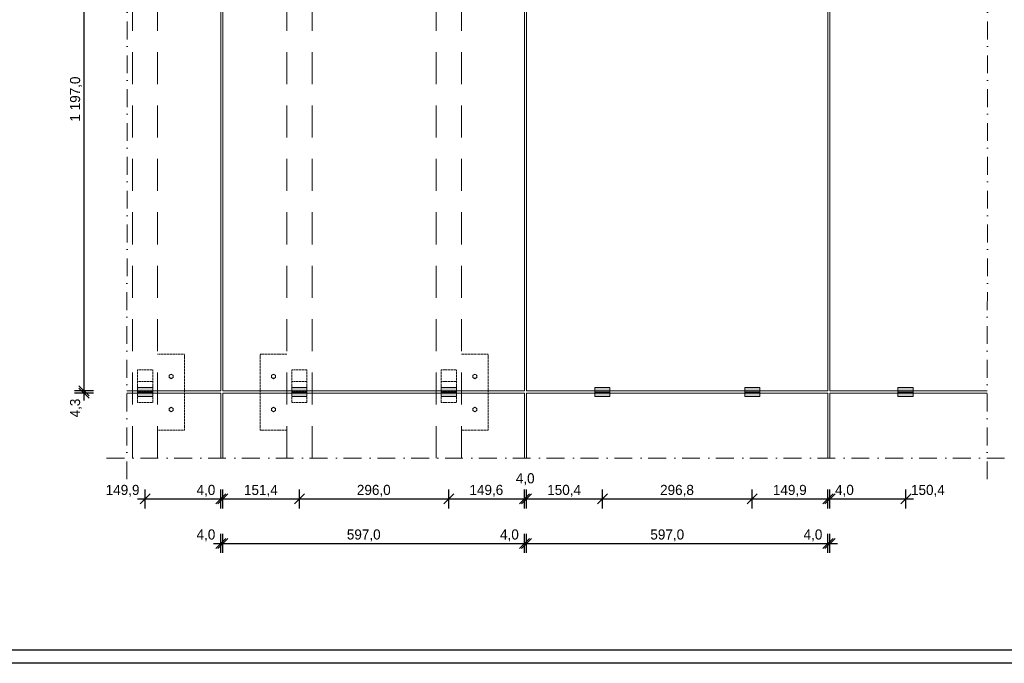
# Model space of a CAD drawing. Extents: x -106507 to -42801, y 48734 to 74234.
# Tile 22 of 69: x -74659 to -55164, y 48734 to 61484. Entities that reach past the tile are written whole.
import ezdxf

# ---------------------------------------------------------------- set-up
doc = ezdxf.new("R2010")
doc.units = 0
doc.header["$MEASUREMENT"] = 0
for name, pattern in [('Dot & Dashed', [670.277762, 352.777767, -176.388884, 0, -141.111112]), ('Hidden Line', [30, 20, -10]), ('Przerywana długa', [1058.333302, 634.99999, -423.333311])]:
    doc.linetypes.add(name, pattern=pattern)
for name, color, linetype, lineweight, true_color in [('2D Drafting - General_Pen_No__2', 7, 'Continuous', 15, 0x7f7f7f), ('2D Drafting - General_Pen_No__5', 7, 'Continuous', 25, 0x40a5ff), ('2D Drafting - General_Pen_No__62', 7, 'Continuous', 20, 0xaaaaaa), ('Wymiarowanie_Pen_No__5', 7, 'Continuous', 25, 0x40a5ff)]:
    doc.layers.add(name, color=color, linetype=linetype, lineweight=lineweight, true_color=true_color)
doc.layers.add('Wymiarowanie', color=7, linetype='Continuous')
doc.styles.add('GENERATED_STYLE_3', font='txt')
doc.dimstyles.new('GENERATED_STYLE__5', dxfattribs={"dimtxt": 200, "dimasz": 190, "dimexe": 0.18, "dimexo": 0, "dimgap": 0.09, "dimtad": 1, "dimdec": 1, "dimlfac": 0.1, "dimzin": 0, "dimdsep": 46, "dimtxsty": 'GENERATED_STYLE_3', "dimblk": 'ARROWHEAD_6', "dimblk1": 'ARROWHEAD_6', "dimblk2": 'ARROWHEAD_6', "dimcen": 0.09, "dimclrd": 256, "dimclre": 256, "dimclrt": 256, "dimadec": 0, "dimazin": 0, "dimtfac": 1, "dimtdec": 4, "dimtmove": 0, "dimatfit": 3, "dimfxl": 0, "dimtolj": 1, "dimtzin": 0, "dimarcsym": 0})
doc.dimstyles.new('GENERATED_STYLE__6', dxfattribs={"dimtxt": 200, "dimasz": 190, "dimexe": 0.18, "dimexo": 0, "dimgap": 0.09, "dimtad": 1, "dimtih": 1, "dimtoh": 1, "dimdec": 1, "dimlfac": 0.1, "dimzin": 0, "dimdsep": 46, "dimtxsty": 'GENERATED_STYLE_3', "dimblk": 'ARROWHEAD_6', "dimblk1": 'ARROWHEAD_6', "dimblk2": 'ARROWHEAD_6', "dimcen": 0.09, "dimclrd": 256, "dimclre": 256, "dimclrt": 256, "dimadec": 0, "dimazin": 0, "dimtfac": 1, "dimtdec": 4, "dimtmove": 0, "dimatfit": 3, "dimfxl": 0, "dimtolj": 1, "dimtzin": 0, "dimarcsym": 0})

# ---------------------------------------------------------------- blocks, each defined once
blk = doc.blocks.new('*D145')
at = {"layer": 'Wymiarowanie_Pen_No__5', "linetype": 'Continuous'}
for p, q in [((-72075, 52092), (-72275, 51892)), ((-72175, 51804), (-72175, 52179)), ((-70775, 51892), (-70575, 52092)), ((-70535, 52092), (-70735, 51892)), ((-70675, 51804), (-70675, 52179)), ((-72325, 51992), (-72175, 51992)), ((-72175, 51992), (-70675, 51992))]:
    blk.add_line(p, q, dxfattribs=at)
at = {"layer": 'Wymiarowanie_Pen_No__5', "char_height": 200, "attachment_point": 7, "style": 'GENERATED_STYLE_3'}
for s, insert in [('{4,0}', (-64836, 52262)), ('{149,9}', (-72957, 52032)), ('{4,0}', (-71158, 52032)), ('{151,4}', (-70219, 52032)), ('{296,0}', (-67983, 52032)), ('{149,6}', (-65754, 52032)), ('{150,4}', (-64214, 52032)), ('{296,8}', (-61979, 52032)), ('{149,9}', (-59746, 52032)), ('{4,0}', (-58515, 52032)), ('{150,4}', (-57011, 52032))]:
    blk.add_mtext(s, dxfattribs=dict(at, insert=insert))
blk = doc.blocks.new('ARROWHEAD_6')
at = {"color": 0, "linetype": 'Continuous', "lineweight": 0}
for p, q in [((0, 0), (-1, 0)), ((-0.5, -0.5), (0.5, 0.5))]:
    blk.add_line(p, q, dxfattribs=at)
blk = doc.blocks.new('*D146')
at = {"layer": 'Wymiarowanie_Pen_No__5', "linetype": 'Continuous'}
for p, q in [((-70775, 51892), (-70575, 52092)), ((-70535, 52092), (-70735, 51892)), ((-70675, 51804), (-70675, 52179)), ((-70635, 51804), (-70635, 52179)), ((-70675, 51992), (-70635, 51992))]:
    blk.add_line(p, q, dxfattribs=at)
at = {"layer": 'Wymiarowanie_Pen_No__5', "char_height": 200, "attachment_point": 7, "style": 'GENERATED_STYLE_3'}
for s, insert in [('{4,0}', (-64836, 52262)), ('{149,9}', (-72957, 52032)), ('{4,0}', (-71158, 52032)), ('{151,4}', (-70219, 52032)), ('{296,0}', (-67983, 52032)), ('{149,6}', (-65754, 52032)), ('{150,4}', (-64214, 52032)), ('{296,8}', (-61979, 52032)), ('{149,9}', (-59746, 52032)), ('{4,0}', (-58515, 52032)), ('{150,4}', (-57011, 52032))]:
    blk.add_mtext(s, dxfattribs=dict(at, insert=insert))
blk = doc.blocks.new('*D147')
at = {"layer": 'Wymiarowanie_Pen_No__5', "linetype": 'Continuous'}
for p, q in [((-70775, 51892), (-70575, 52092)), ((-70535, 52092), (-70735, 51892)), ((-70635, 51804), (-70635, 52179)), ((-69021, 52092), (-69221, 51892)), ((-69121, 51804), (-69121, 52179)), ((-70635, 51992), (-69121, 51992))]:
    blk.add_line(p, q, dxfattribs=at)
at = {"layer": 'Wymiarowanie_Pen_No__5', "char_height": 200, "attachment_point": 7, "style": 'GENERATED_STYLE_3'}
for s, insert in [('{4,0}', (-64836, 52262)), ('{149,9}', (-72957, 52032)), ('{4,0}', (-71158, 52032)), ('{151,4}', (-70219, 52032)), ('{296,0}', (-67983, 52032)), ('{149,6}', (-65754, 52032)), ('{150,4}', (-64214, 52032)), ('{296,8}', (-61979, 52032)), ('{149,9}', (-59746, 52032)), ('{4,0}', (-58515, 52032)), ('{150,4}', (-57011, 52032))]:
    blk.add_mtext(s, dxfattribs=dict(at, insert=insert))
blk = doc.blocks.new('*D148')
at = {"layer": 'Wymiarowanie_Pen_No__5', "linetype": 'Continuous'}
for p, q in [((-69021, 52092), (-69221, 51892)), ((-69121, 51804), (-69121, 52179)), ((-66061, 52092), (-66261, 51892)), ((-66161, 51804), (-66161, 52179)), ((-69121, 51992), (-66161, 51992))]:
    blk.add_line(p, q, dxfattribs=at)
at = {"layer": 'Wymiarowanie_Pen_No__5', "char_height": 200, "attachment_point": 7, "style": 'GENERATED_STYLE_3'}
for s, insert in [('{4,0}', (-64836, 52262)), ('{149,9}', (-72957, 52032)), ('{4,0}', (-71158, 52032)), ('{151,4}', (-70219, 52032)), ('{296,0}', (-67983, 52032)), ('{149,6}', (-65754, 52032)), ('{150,4}', (-64214, 52032)), ('{296,8}', (-61979, 52032)), ('{149,9}', (-59746, 52032)), ('{4,0}', (-58515, 52032)), ('{150,4}', (-57011, 52032))]:
    blk.add_mtext(s, dxfattribs=dict(at, insert=insert))
blk = doc.blocks.new('*D149')
at = {"layer": 'Wymiarowanie_Pen_No__5', "linetype": 'Continuous'}
for p, q in [((-66061, 52092), (-66261, 51892)), ((-66161, 51804), (-66161, 52179)), ((-64765, 51892), (-64565, 52092)), ((-64525, 52092), (-64725, 51892)), ((-64665, 51804), (-64665, 52179)), ((-66161, 51992), (-64665, 51992))]:
    blk.add_line(p, q, dxfattribs=at)
at = {"layer": 'Wymiarowanie_Pen_No__5', "char_height": 200, "attachment_point": 7, "style": 'GENERATED_STYLE_3'}
for s, insert in [('{4,0}', (-64836, 52262)), ('{149,9}', (-72957, 52032)), ('{4,0}', (-71158, 52032)), ('{151,4}', (-70219, 52032)), ('{296,0}', (-67983, 52032)), ('{149,6}', (-65754, 52032)), ('{150,4}', (-64214, 52032)), ('{296,8}', (-61979, 52032)), ('{149,9}', (-59746, 52032)), ('{4,0}', (-58515, 52032)), ('{150,4}', (-57011, 52032))]:
    blk.add_mtext(s, dxfattribs=dict(at, insert=insert))
blk = doc.blocks.new('*D150')
at = {"layer": 'Wymiarowanie_Pen_No__5', "linetype": 'Continuous'}
for p, q in [((-64765, 51892), (-64565, 52092)), ((-64525, 52092), (-64725, 51892)), ((-64665, 51804), (-64665, 52179)), ((-64625, 51804), (-64625, 52179)), ((-64665, 51992), (-64625, 51992))]:
    blk.add_line(p, q, dxfattribs=at)
at = {"layer": 'Wymiarowanie_Pen_No__5', "char_height": 200, "attachment_point": 7, "style": 'GENERATED_STYLE_3'}
for s, insert in [('{4,0}', (-64836, 52262)), ('{149,9}', (-72957, 52032)), ('{4,0}', (-71158, 52032)), ('{151,4}', (-70219, 52032)), ('{296,0}', (-67983, 52032)), ('{149,6}', (-65754, 52032)), ('{150,4}', (-64214, 52032)), ('{296,8}', (-61979, 52032)), ('{149,9}', (-59746, 52032)), ('{4,0}', (-58515, 52032)), ('{150,4}', (-57011, 52032))]:
    blk.add_mtext(s, dxfattribs=dict(at, insert=insert))
blk = doc.blocks.new('*D151')
at = {"layer": 'Wymiarowanie_Pen_No__5', "linetype": 'Continuous'}
for p, q in [((-64765, 51892), (-64565, 52092)), ((-64525, 52092), (-64725, 51892)), ((-64625, 51804), (-64625, 52179)), ((-63021, 52092), (-63221, 51892)), ((-63121, 51804), (-63121, 52179)), ((-64625, 51992), (-63121, 51992))]:
    blk.add_line(p, q, dxfattribs=at)
at = {"layer": 'Wymiarowanie_Pen_No__5', "char_height": 200, "attachment_point": 7, "style": 'GENERATED_STYLE_3'}
for s, insert in [('{4,0}', (-64836, 52262)), ('{149,9}', (-72957, 52032)), ('{4,0}', (-71158, 52032)), ('{151,4}', (-70219, 52032)), ('{296,0}', (-67983, 52032)), ('{149,6}', (-65754, 52032)), ('{150,4}', (-64214, 52032)), ('{296,8}', (-61979, 52032)), ('{149,9}', (-59746, 52032)), ('{4,0}', (-58515, 52032)), ('{150,4}', (-57011, 52032))]:
    blk.add_mtext(s, dxfattribs=dict(at, insert=insert))
blk = doc.blocks.new('*D152')
at = {"layer": 'Wymiarowanie_Pen_No__5', "linetype": 'Continuous'}
for p, q in [((-63021, 52092), (-63221, 51892)), ((-63121, 51804), (-63121, 52179)), ((-60054, 52092), (-60254, 51892)), ((-60154, 51804), (-60154, 52179)), ((-63121, 51992), (-60154, 51992))]:
    blk.add_line(p, q, dxfattribs=at)
at = {"layer": 'Wymiarowanie_Pen_No__5', "char_height": 200, "attachment_point": 7, "style": 'GENERATED_STYLE_3'}
for s, insert in [('{4,0}', (-64836, 52262)), ('{149,9}', (-72957, 52032)), ('{4,0}', (-71158, 52032)), ('{151,4}', (-70219, 52032)), ('{296,0}', (-67983, 52032)), ('{149,6}', (-65754, 52032)), ('{150,4}', (-64214, 52032)), ('{296,8}', (-61979, 52032)), ('{149,9}', (-59746, 52032)), ('{4,0}', (-58515, 52032)), ('{150,4}', (-57011, 52032))]:
    blk.add_mtext(s, dxfattribs=dict(at, insert=insert))
blk = doc.blocks.new('*D153')
at = {"layer": 'Wymiarowanie_Pen_No__5', "linetype": 'Continuous'}
for p, q in [((-60054, 52092), (-60254, 51892)), ((-60154, 51804), (-60154, 52179)), ((-58755, 51892), (-58555, 52092)), ((-58515, 52092), (-58715, 51892)), ((-58655, 51804), (-58655, 52179)), ((-60154, 51992), (-58655, 51992))]:
    blk.add_line(p, q, dxfattribs=at)
at = {"layer": 'Wymiarowanie_Pen_No__5', "char_height": 200, "attachment_point": 7, "style": 'GENERATED_STYLE_3'}
for s, insert in [('{4,0}', (-64836, 52262)), ('{149,9}', (-72957, 52032)), ('{4,0}', (-71158, 52032)), ('{151,4}', (-70219, 52032)), ('{296,0}', (-67983, 52032)), ('{149,6}', (-65754, 52032)), ('{150,4}', (-64214, 52032)), ('{296,8}', (-61979, 52032)), ('{149,9}', (-59746, 52032)), ('{4,0}', (-58515, 52032)), ('{150,4}', (-57011, 52032))]:
    blk.add_mtext(s, dxfattribs=dict(at, insert=insert))
blk = doc.blocks.new('*D154')
at = {"layer": 'Wymiarowanie_Pen_No__5', "linetype": 'Continuous'}
for p, q in [((-58755, 51892), (-58555, 52092)), ((-58515, 52092), (-58715, 51892)), ((-58655, 51804), (-58655, 52179)), ((-58615, 51804), (-58615, 52179)), ((-58655, 51992), (-58615, 51992))]:
    blk.add_line(p, q, dxfattribs=at)
at = {"layer": 'Wymiarowanie_Pen_No__5', "char_height": 200, "attachment_point": 7, "style": 'GENERATED_STYLE_3'}
for s, insert in [('{4,0}', (-64836, 52262)), ('{149,9}', (-72957, 52032)), ('{4,0}', (-71158, 52032)), ('{151,4}', (-70219, 52032)), ('{296,0}', (-67983, 52032)), ('{149,6}', (-65754, 52032)), ('{150,4}', (-64214, 52032)), ('{296,8}', (-61979, 52032)), ('{149,9}', (-59746, 52032)), ('{4,0}', (-58515, 52032)), ('{150,4}', (-57011, 52032))]:
    blk.add_mtext(s, dxfattribs=dict(at, insert=insert))
blk = doc.blocks.new('*D155')
at = {"layer": 'Wymiarowanie_Pen_No__5', "linetype": 'Continuous'}
for p, q in [((-58755, 51892), (-58555, 52092)), ((-58515, 52092), (-58715, 51892)), ((-58615, 51804), (-58615, 52179)), ((-57211, 51892), (-57011, 52092)), ((-57111, 51804), (-57111, 52179)), ((-58615, 51992), (-57111, 51992)), ((-57111, 51992), (-56961, 51992))]:
    blk.add_line(p, q, dxfattribs=at)
at = {"layer": 'Wymiarowanie_Pen_No__5', "char_height": 200, "attachment_point": 7, "style": 'GENERATED_STYLE_3'}
for s, insert in [('{4,0}', (-64836, 52262)), ('{149,9}', (-72957, 52032)), ('{4,0}', (-71158, 52032)), ('{151,4}', (-70219, 52032)), ('{296,0}', (-67983, 52032)), ('{149,6}', (-65754, 52032)), ('{150,4}', (-64214, 52032)), ('{296,8}', (-61979, 52032)), ('{149,9}', (-59746, 52032)), ('{4,0}', (-58515, 52032)), ('{150,4}', (-57011, 52032))]:
    blk.add_mtext(s, dxfattribs=dict(at, insert=insert))
blk = doc.blocks.new('*D156')
at = {"layer": 'Wymiarowanie_Pen_No__5', "linetype": 'Continuous'}
for p, q in [((-70675, 50921), (-70675, 51296)), ((-70635, 50921), (-70635, 51296)), ((-70825, 51109), (-70675, 51109)), ((-70775, 51009), (-70575, 51209)), ((-70535, 51209), (-70735, 51009)), ((-70675, 51109), (-70635, 51109))]:
    blk.add_line(p, q, dxfattribs=at)
at = {"layer": 'Wymiarowanie_Pen_No__5', "char_height": 200, "attachment_point": 7, "style": 'GENERATED_STYLE_3'}
for s, insert in [('{4,0}', (-71158, 51149)), ('{597,0}', (-68182, 51149)), ('{4,0}', (-65148, 51149)), ('{597,0}', (-62172, 51149)), ('{4,0}', (-59138, 51149))]:
    blk.add_mtext(s, dxfattribs=dict(at, insert=insert))
blk = doc.blocks.new('*D157')
at = {"layer": 'Wymiarowanie_Pen_No__5', "linetype": 'Continuous'}
for p, q in [((-70635, 50921), (-70635, 51296)), ((-64665, 50921), (-64665, 51296)), ((-70775, 51009), (-70575, 51209)), ((-70535, 51209), (-70735, 51009)), ((-70635, 51109), (-64665, 51109)), ((-64765, 51009), (-64565, 51209)), ((-64525, 51209), (-64725, 51009))]:
    blk.add_line(p, q, dxfattribs=at)
at = {"layer": 'Wymiarowanie_Pen_No__5', "char_height": 200, "attachment_point": 7, "style": 'GENERATED_STYLE_3'}
for s, insert in [('{4,0}', (-71158, 51149)), ('{597,0}', (-68182, 51149)), ('{4,0}', (-65148, 51149)), ('{597,0}', (-62172, 51149)), ('{4,0}', (-59138, 51149))]:
    blk.add_mtext(s, dxfattribs=dict(at, insert=insert))
blk = doc.blocks.new('*D158')
at = {"layer": 'Wymiarowanie_Pen_No__5', "linetype": 'Continuous'}
for p, q in [((-64665, 50921), (-64665, 51296)), ((-64625, 50921), (-64625, 51296)), ((-64765, 51009), (-64565, 51209)), ((-64525, 51209), (-64725, 51009)), ((-64665, 51109), (-64625, 51109))]:
    blk.add_line(p, q, dxfattribs=at)
at = {"layer": 'Wymiarowanie_Pen_No__5', "char_height": 200, "attachment_point": 7, "style": 'GENERATED_STYLE_3'}
for s, insert in [('{4,0}', (-71158, 51149)), ('{597,0}', (-68182, 51149)), ('{4,0}', (-65148, 51149)), ('{597,0}', (-62172, 51149)), ('{4,0}', (-59138, 51149))]:
    blk.add_mtext(s, dxfattribs=dict(at, insert=insert))
blk = doc.blocks.new('*D159')
at = {"layer": 'Wymiarowanie_Pen_No__5', "linetype": 'Continuous'}
for p, q in [((-64625, 50921), (-64625, 51296)), ((-58655, 50921), (-58655, 51296)), ((-64765, 51009), (-64565, 51209)), ((-64525, 51209), (-64725, 51009)), ((-64625, 51109), (-58655, 51109)), ((-58755, 51009), (-58555, 51209)), ((-58515, 51209), (-58715, 51009))]:
    blk.add_line(p, q, dxfattribs=at)
at = {"layer": 'Wymiarowanie_Pen_No__5', "char_height": 200, "attachment_point": 7, "style": 'GENERATED_STYLE_3'}
for s, insert in [('{4,0}', (-71158, 51149)), ('{597,0}', (-68182, 51149)), ('{4,0}', (-65148, 51149)), ('{597,0}', (-62172, 51149)), ('{4,0}', (-59138, 51149))]:
    blk.add_mtext(s, dxfattribs=dict(at, insert=insert))
blk = doc.blocks.new('*D160')
at = {"layer": 'Wymiarowanie_Pen_No__5', "linetype": 'Continuous'}
for p, q in [((-58655, 50921), (-58655, 51296)), ((-58615, 50921), (-58615, 51296)), ((-58755, 51009), (-58555, 51209)), ((-58515, 51209), (-58715, 51009)), ((-58655, 51109), (-58615, 51109)), ((-58615, 51109), (-58465, 51109))]:
    blk.add_line(p, q, dxfattribs=at)
at = {"layer": 'Wymiarowanie_Pen_No__5', "char_height": 200, "attachment_point": 7, "style": 'GENERATED_STYLE_3'}
for s, insert in [('{4,0}', (-71158, 51149)), ('{597,0}', (-68182, 51149)), ('{4,0}', (-65148, 51149)), ('{597,0}', (-62172, 51149)), ('{4,0}', (-59138, 51149))]:
    blk.add_mtext(s, dxfattribs=dict(at, insert=insert))
blk = doc.blocks.new('*D164')
at = {"layer": 'Wymiarowanie_Pen_No__5', "linetype": 'Continuous'}
for p, q in [((-73486, 54230), (-73286, 54030)), ((-73198, 54130), (-73573, 54130)), ((-73198, 54087), (-73573, 54087)), ((-73286, 53987), (-73486, 54187)), ((-73386, 54087), (-73386, 54130)), ((-73386, 53937), (-73386, 54087))]:
    blk.add_line(p, q, dxfattribs=at)
at = {"layer": 'Wymiarowanie_Pen_No__5', "char_height": 200, "attachment_point": 7, "rotation": 90, "style": 'GENERATED_STYLE_3'}
for s, insert in [('{4,0}', (-73426, 65618)), ('{1\xa0197,0}', (-73426, 59465)), ('{4,3}', (-73426, 53605))]:
    blk.add_mtext(s, dxfattribs=dict(at, insert=insert))
blk = doc.blocks.new('*D165')
at = {"layer": 'Wymiarowanie_Pen_No__5', "linetype": 'Continuous'}
for p, q in [((-73198, 66100), (-73573, 66100)), ((-73486, 66240), (-73286, 66040)), ((-73286, 66000), (-73486, 66200)), ((-73386, 54130), (-73386, 66100)), ((-73486, 54230), (-73286, 54030)), ((-73198, 54130), (-73573, 54130)), ((-73286, 53987), (-73486, 54187))]:
    blk.add_line(p, q, dxfattribs=at)
at = {"layer": 'Wymiarowanie_Pen_No__5', "char_height": 200, "attachment_point": 7, "rotation": 90, "style": 'GENERATED_STYLE_3'}
for s, insert in [('{4,0}', (-73426, 65618)), ('{1\xa0197,0}', (-73426, 59465)), ('{4,3}', (-73426, 53605))]:
    blk.add_mtext(s, dxfattribs=dict(at, insert=insert))
blk = doc.blocks.new('*D166')
at = {"layer": 'Wymiarowanie_Pen_No__5', "linetype": 'Continuous'}
for p, q in [((-73386, 66140), (-73386, 66290)), ((-73198, 66140), (-73573, 66140)), ((-73198, 66100), (-73573, 66100)), ((-73486, 66240), (-73286, 66040)), ((-73286, 66000), (-73486, 66200)), ((-73386, 66100), (-73386, 66140))]:
    blk.add_line(p, q, dxfattribs=at)
at = {"layer": 'Wymiarowanie_Pen_No__5', "char_height": 200, "attachment_point": 7, "rotation": 90, "style": 'GENERATED_STYLE_3'}
for s, insert in [('{4,0}', (-73426, 65618)), ('{1\xa0197,0}', (-73426, 59465)), ('{4,3}', (-73426, 53605))]:
    blk.add_mtext(s, dxfattribs=dict(at, insert=insert))

msp = doc.modelspace()

# ---------------------------------------------------------------- hatches: boundary and pattern name
at = {"layer": '2D Drafting - General_Pen_No__62', "linetype": 'Continuous'}
for points in [[(-72024.64, 54107.26), (-72324.64, 54107.26), (-72324.64, 54197.26), (-72024.64, 54197.26)], [(-72024.64, 54017.26), (-72324.64, 54017.26), (-72324.64, 54107.26), (-72024.64, 54107.26)], [(-69271.48, 54107.26), (-68971.48, 54107.26), (-68971.48, 54197.26), (-69271.48, 54197.26)], [(-69271.48, 54017.26), (-68971.48, 54017.26), (-68971.48, 54107.26), (-69271.48, 54107.26)], [(-66011.48, 54107.26), (-66311.48, 54107.26), (-66311.48, 54197.26), (-66011.48, 54197.26)], [(-66011.48, 54017.26), (-66311.48, 54017.26), (-66311.48, 54107.26), (-66011.48, 54107.26)], [(-63271.48, 54107.26), (-62971.48, 54107.26), (-62971.48, 54197.26), (-63271.48, 54197.26)], [(-63271.48, 54017.26), (-62971.48, 54017.26), (-62971.48, 54107.26), (-63271.48, 54107.26)], [(-60001.48, 54107.26), (-60301.48, 54107.26), (-60301.48, 54197.26), (-60001.48, 54197.26)], [(-60001.48, 54017.26), (-60301.48, 54017.26), (-60301.48, 54107.26), (-60001.48, 54107.26)], [(-57269.7, 54107.26), (-56969.7, 54107.26), (-56969.7, 54197.26), (-57269.7, 54197.26)], [(-57269.7, 54017.26), (-56969.7, 54017.26), (-56969.7, 54107.26), (-57269.7, 54107.26)]]:
    msp.add_hatch(color=256, dxfattribs=at).paths.add_polyline_path(points, flags=0)

# ---------------------------------------------------------------- linework, layer by layer
at = {"layer": '2D Drafting - General_Pen_No__2', "linetype": 'Dot & Dashed'}
for p, q in [((-72539.01, 52379.01), (-72518.98, 70645.34)), ((-55503.53, 52379.01), (-55483.56, 70626.69)), ((-72940.14, 52799.35), (-51862.74, 52799.35))]:
    msp.add_line(p, q, dxfattribs=at)
at = {"layer": '2D Drafting - General_Pen_No__2', "linetype": 'Przerywana długa'}
for p, q in [((-72427.8, 52799.35), (-72427.8, 67472.76)), ((-71927.8, 52799.35), (-71927.8, 67472.76)), ((-69368.32, 52799.35), (-69368.32, 67472.76)), ((-68868.32, 52799.35), (-68868.32, 67472.76)), ((-66414.64, 52799.35), (-66414.64, 67472.76)), ((-65914.64, 52799.35), (-65914.64, 67472.76))]:
    msp.add_line(p, q, dxfattribs=at)
at = {"layer": '2D Drafting - General_Pen_No__2', "linetype": 'Continuous'}
for p, q in [((-70675.38, 66100.13), (-70675.38, 54130.13)), ((-70635.38, 54130.13), (-70635.38, 66100.13)), ((-64665.38, 66100.13), (-64665.38, 54130.13)), ((-64625.38, 54130.13), (-64625.38, 66100.13)), ((-58655.38, 66100.13), (-58655.38, 54130.13)), ((-58615.38, 54130.13), (-58615.38, 66100.13)), ((-71699.51, 54441.64), (-71661.35, 54464.64)), ((-71699.51, 54441.64), (-71699.51, 54395.64)), ((-71699.51, 54395.64), (-71661.35, 54372.64)), ((-71623.18, 54441.64), (-71661.35, 54464.64)), ((-71623.18, 54395.64), (-71661.35, 54372.64)), ((-71623.18, 54441.64), (-71623.18, 54395.64)), ((-69672.1, 54441.64), (-69633.93, 54464.64)), ((-69672.1, 54441.64), (-69672.1, 54395.64)), ((-69672.1, 54395.64), (-69633.93, 54372.64)), ((-69595.76, 54441.64), (-69633.93, 54464.64)), ((-69595.76, 54395.64), (-69633.93, 54372.64)), ((-69595.76, 54441.64), (-69595.76, 54395.64)), ((-65686.35, 54441.64), (-65648.18, 54464.64)), ((-65686.35, 54441.64), (-65686.35, 54395.64)), ((-65686.35, 54395.64), (-65648.18, 54372.64)), ((-65610.02, 54441.64), (-65648.18, 54464.64)), ((-65610.02, 54395.64), (-65648.18, 54372.64)), ((-65610.02, 54441.64), (-65610.02, 54395.64)), ((-70675.38, 54130.13), (-72536.81, 54130.13)), ((-70675.38, 54086.96), (-72536.81, 54086.96)), ((-72324.64, 54197.26), (-72024.64, 54197.26)), ((-72324.64, 54017.26), (-72324.64, 54197.26)), ((-72324.64, 54107.26), (-72024.64, 54107.26)), ((-72324.64, 54017.26), (-72024.64, 54017.26)), ((-72024.64, 54197.26), (-72024.64, 54017.26)), ((-70675.38, 52799.35), (-70675.38, 54086.96)), ((-64665.38, 54130.13), (-70635.38, 54130.13)), ((-70635.38, 54086.96), (-70635.38, 52799.35)), ((-64665.38, 54086.96), (-70635.38, 54086.96)), ((-69271.48, 54197.26), (-69271.48, 54017.26)), ((-68971.48, 54197.26), (-69271.48, 54197.26)), ((-68971.48, 54107.26), (-69271.48, 54107.26)), ((-68971.48, 54017.26), (-69271.48, 54017.26)), ((-68971.48, 54017.26), (-68971.48, 54197.26)), ((-66311.48, 54197.26), (-66011.48, 54197.26)), ((-66311.48, 54017.26), (-66311.48, 54197.26)), ((-66311.48, 54107.26), (-66011.48, 54107.26)), ((-66311.48, 54017.26), (-66011.48, 54017.26)), ((-66011.48, 54197.26), (-66011.48, 54017.26)), ((-64665.38, 52799.35), (-64665.38, 54086.96)), ((-58655.38, 54130.13), (-64625.38, 54130.13)), ((-64625.38, 54086.96), (-64625.38, 52799.35)), ((-58655.38, 54086.96), (-64625.38, 54086.96)), ((-58655.38, 52799.35), (-58655.38, 54086.96)), ((-58615.38, 54130.13), (-55500.34, 54130.13)), ((-58615.38, 54086.96), (-58615.38, 52799.35)), ((-58615.38, 54086.96), (-55500.39, 54086.96)), ((-71699.51, 53784.96), (-71661.35, 53807.96)), ((-71699.51, 53784.96), (-71699.51, 53738.96)), ((-71699.51, 53738.96), (-71661.35, 53715.96)), ((-71623.18, 53784.96), (-71661.35, 53807.96)), ((-71623.18, 53738.96), (-71661.35, 53715.96)), ((-71623.18, 53784.96), (-71623.18, 53738.96)), ((-69672.1, 53784.96), (-69633.93, 53807.96)), ((-69672.1, 53784.96), (-69672.1, 53738.96)), ((-69672.1, 53738.96), (-69633.93, 53715.96)), ((-69595.76, 53784.96), (-69633.93, 53807.96)), ((-69595.76, 53738.96), (-69633.93, 53715.96)), ((-69595.76, 53784.96), (-69595.76, 53738.96)), ((-65686.35, 53784.96), (-65648.18, 53807.96)), ((-65686.35, 53784.96), (-65686.35, 53738.96)), ((-65686.35, 53738.96), (-65648.18, 53715.96)), ((-65610.02, 53784.96), (-65648.18, 53807.96)), ((-65610.02, 53738.96), (-65648.18, 53715.96)), ((-65610.02, 53784.96), (-65610.02, 53738.96))]:
    msp.add_line(p, q, dxfattribs=at)
at = {"layer": '2D Drafting - General_Pen_No__2', "linetype": 'Hidden Line'}
for p, q in [((-71927.8, 54855.13), (-71395.73, 54855.13)), ((-71395.73, 53355.13), (-71395.73, 54855.13)), ((-69368.32, 54855.13), (-69900.39, 54855.13)), ((-69900.39, 53355.13), (-69900.39, 54855.13)), ((-65914.64, 54855.13), (-65382.57, 54855.13)), ((-65382.57, 53355.13), (-65382.57, 54855.13)), ((-72324.64, 54547.26), (-72024.64, 54547.26)), ((-72324.64, 53897.26), (-72324.64, 54547.26)), ((-72024.64, 53897.26), (-72024.64, 54547.26)), ((-68971.48, 54547.26), (-69271.48, 54547.26)), ((-69271.48, 53897.26), (-69271.48, 54547.26)), ((-68971.48, 53897.26), (-68971.48, 54547.26)), ((-66311.48, 54547.26), (-66011.48, 54547.26)), ((-66311.48, 53897.26), (-66311.48, 54547.26)), ((-66011.48, 53897.26), (-66011.48, 54547.26)), ((-72324.64, 54317.26), (-72024.64, 54317.26)), ((-68971.48, 54317.26), (-69271.48, 54317.26)), ((-66311.48, 54317.26), (-66011.48, 54317.26)), ((-72324.64, 54112.26), (-72024.64, 54112.26)), ((-72324.64, 54082.26), (-72024.64, 54082.26)), ((-68971.48, 54112.26), (-69271.48, 54112.26)), ((-68971.48, 54082.26), (-69271.48, 54082.26)), ((-66311.48, 54112.26), (-66011.48, 54112.26)), ((-66311.48, 54082.26), (-66011.48, 54082.26)), ((-72324.64, 53897.26), (-72024.64, 53897.26)), ((-68971.48, 53897.26), (-69271.48, 53897.26)), ((-66311.48, 53897.26), (-66011.48, 53897.26)), ((-71927.8, 53355.13), (-71395.73, 53355.13)), ((-69368.32, 53355.13), (-69900.39, 53355.13)), ((-65914.64, 53355.13), (-65382.57, 53355.13))]:
    msp.add_line(p, q, dxfattribs=at)
at = {"layer": '2D Drafting - General_Pen_No__2', "linetype": 'Continuous', "flags": 128}
for points in [[(-72024.64, 54107.26), (-72324.64, 54107.26), (-72324.64, 54197.26), (-72024.64, 54197.26)], [(-72024.64, 54017.26), (-72324.64, 54017.26), (-72324.64, 54107.26), (-72024.64, 54107.26)], [(-69271.48, 54107.26), (-68971.48, 54107.26), (-68971.48, 54197.26), (-69271.48, 54197.26)], [(-69271.48, 54017.26), (-68971.48, 54017.26), (-68971.48, 54107.26), (-69271.48, 54107.26)], [(-66011.48, 54107.26), (-66311.48, 54107.26), (-66311.48, 54197.26), (-66011.48, 54197.26)], [(-66011.48, 54017.26), (-66311.48, 54017.26), (-66311.48, 54107.26), (-66011.48, 54107.26)], [(-63271.48, 54107.26), (-62971.48, 54107.26), (-62971.48, 54197.26), (-63271.48, 54197.26)], [(-63271.48, 54017.26), (-62971.48, 54017.26), (-62971.48, 54107.26), (-63271.48, 54107.26)], [(-60001.48, 54107.26), (-60301.48, 54107.26), (-60301.48, 54197.26), (-60001.48, 54197.26)], [(-60001.48, 54017.26), (-60301.48, 54017.26), (-60301.48, 54107.26), (-60001.48, 54107.26)], [(-57269.7, 54107.26), (-56969.7, 54107.26), (-56969.7, 54197.26), (-57269.7, 54197.26)], [(-57269.7, 54017.26), (-56969.7, 54017.26), (-56969.7, 54107.26), (-57269.7, 54107.26)]]:
    msp.add_lwpolyline(points, close=True, dxfattribs=at)
at = {"layer": '2D Drafting - General_Pen_No__2', "linetype": 'Continuous'}
for centre in [(-71661.35, 54418.64), (-69633.93, 54418.64), (-65648.18, 54418.64), (-71661.35, 53761.96), (-69633.93, 53761.96), (-65648.18, 53761.96)]:
    msp.add_circle(centre, 38.17, dxfattribs=at)
at = {"layer": '2D Drafting - General_Pen_No__5', "linetype": 'Continuous'}
for p, q in [((-43060.3, 48993.54), (-97875.9, 48993.54)), ((-42800.66, 48733.9), (-98135.54, 48733.9))]:
    msp.add_line(p, q, dxfattribs=at)

# ---------------------------------------------------------------- dimensions: what is measured, and where the dimension line sits
at = {"layer": 'Wymiarowanie', "color": 161, "linetype": 'Continuous', "lineweight": 25, "true_color": 0x40a5ff}
for p1, p2, picture, middle in [((-72521.93, 66100.13), (-72521.93, 66140.13), '*D166', (-73525.9, 65808.13)), ((-72536.81, 54130.13), (-72521.93, 66100.13), '*D165', (-73525.9, 59921.3)), ((-72536.81, 54086.96), (-72536.81, 54130.13), '*D164', (-73525.9, 53794.96))]:
    dim = msp.add_linear_dim(base=(-73385.9, 54086.96), p1=p1, p2=p2, angle=90, dimstyle='GENERATED_STYLE__5', dxfattribs=at)
    dim.commit()
    dim.dimension.update_dxf_attribs({"geometry": picture, "text_midpoint": middle})
for base, p1, p2, picture, middle in [((-72174.64, 51991.93), (-72174.64, 54112.26), (-70675.38, 54086.96), '*D145', (-72614.75, 52131.93)), ((-72174.64, 51991.93), (-70675.38, 54086.96), (-70635.38, 54086.96), '*D146', (-70967.38, 52131.93)), ((-72174.64, 51991.93), (-70635.38, 54086.96), (-69121.48, 54017.26), '*D147', (-69877.52, 52131.93)), ((-72174.64, 51991.93), (-66161.48, 54017.26), (-64665.38, 54086.96), '*D149', (-65412.52, 52131.93)), ((-72174.64, 51991.93), (-64665.38, 54086.96), (-64625.38, 54086.96), '*D150', (-64646.29, 52361.93)), ((-72174.64, 51991.93), (-64625.38, 54086.96), (-63121.48, 54017.26), '*D151', (-63872.52, 52131.93)), ((-72174.64, 51991.93), (-60153.97, 54017.26), (-58655.38, 54086.96), '*D153', (-59403.76, 52131.93)), ((-72174.64, 51991.93), (-58655.38, 54086.96), (-58615.38, 54086.96), '*D154', (-58325.21, 52131.93)), ((-72174.64, 51991.93), (-58615.38, 54086.96), (-57111.09, 54017.26), '*D155', (-56669.15, 52131.93)), ((-72174.64, 51991.93), (-69121.48, 54017.26), (-66161.48, 54017.26), '*D148', (-67640.57, 52131.93)), ((-72174.64, 51991.93), (-63121.48, 54017.26), (-60153.97, 54017.26), '*D152', (-61636.81, 52131.93)), ((-70675.38, 51108.78), (-70675.38, 54086.96), (-70635.38, 54086.96), '*D156', (-70967.38, 51248.78)), ((-70675.38, 51108.78), (-70635.38, 54086.96), (-64665.38, 54086.96), '*D157', (-67840.55, 51248.78)), ((-70675.38, 51108.78), (-64665.38, 54086.96), (-64625.38, 54086.96), '*D158', (-64957.38, 51248.78)), ((-70675.38, 51108.78), (-64625.38, 54086.96), (-58655.38, 54086.96), '*D159', (-61830.55, 51248.78)), ((-70675.38, 51108.78), (-58655.38, 54086.96), (-58615.38, 54086.96), '*D160', (-58947.38, 51248.78))]:
    dim = msp.add_linear_dim(base=base, p1=p1, p2=p2, dimstyle='GENERATED_STYLE__6', dxfattribs=at)
    dim.commit()
    dim.dimension.update_dxf_attribs({"geometry": picture, "text_midpoint": middle})

doc.saveas('drawing.dxf')
